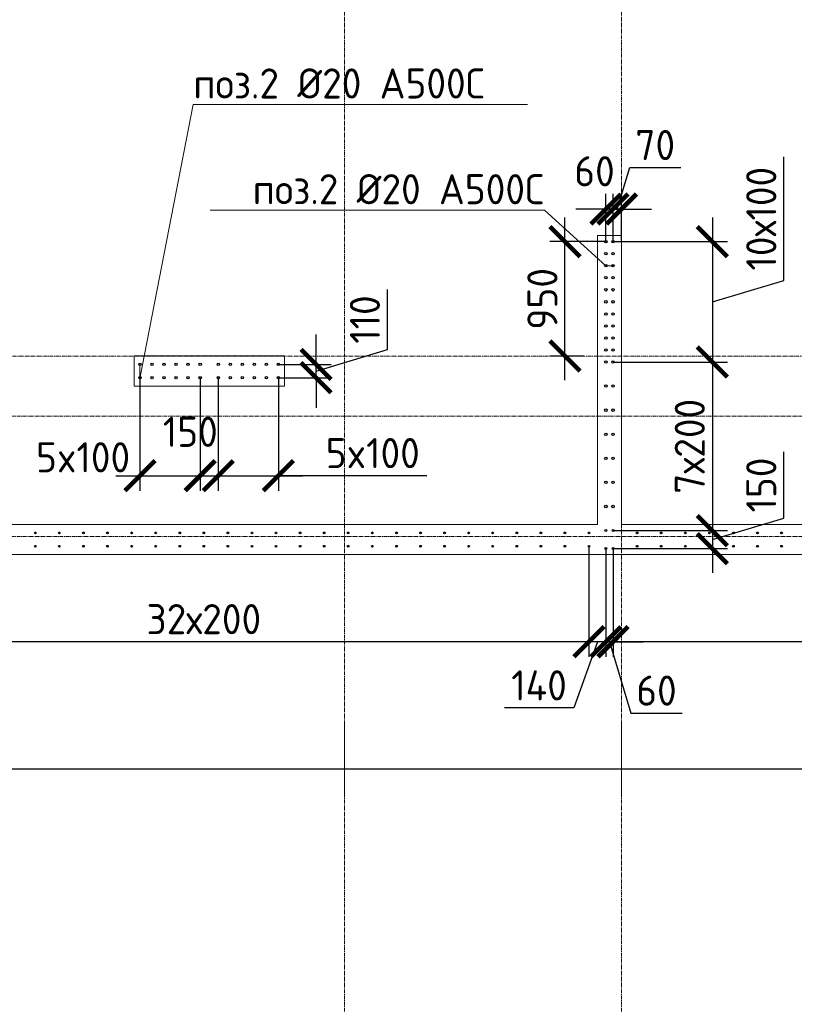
# Model space of a CAD drawing. Header units: millimetres. Extents: x -56135 to 1694203, y -446411 to -23139.
# Tile 224 of 256: x 989558 to 995994, y -132085 to -123905. Entities that reach past the tile are written whole.
import ezdxf
from ezdxf import colors
from ezdxf.entities.mleader import LeaderData, LeaderLine
from ezdxf.math import Vec2, Vec3

# ---------------------------------------------------------------- set-up
doc = ezdxf.new("R2010")
doc.units = ezdxf.units.MM
for name, pattern in [('01 Штриховая _4 мм_', [6, 3.5, -2.5]), ('______5', [1100, 800, -100, 100, -100]), ('HIDDEN2', [4.7625, 3.175, -1.5875]), ('осевая', [50.8, 31.75, -6.35, 6.35, -6.35])]:
    doc.linetypes.add(name, pattern=pattern)
for name, color, linetype, lineweight in [('0 Фундамент', 5, 'Continuous', 30), ('1 Стены', 3, 'Continuous', 30), ('Оси', 40, '______5', 18), ('подоснова', 151, 'Continuous', 5), ('РАЗМЕРЫ', 1, 'Continuous', 9), ('СТЕНЫ', 3, 'Continuous', 30)]:
    doc.layers.add(name, color=color, linetype=linetype, lineweight=lineweight)
doc.styles.add('GOST-2.304_Type-B', font='GOST_Common.ttf')
doc.dimstyles.new('СПДС', dxfattribs={"dimscale": 100, "dimtxt": 2.5, "dimasz": 2.5, "dimexe": 1.25, "dimexo": 0, "dimtad": 1, "dimdec": 0, "dimtxsty": 'GOST-2.304_Type-B', "dimblk": 'ARCHTICK', "dimcen": 2.5, "dimdle": 2, "dimadec": 0, "dimazin": 2, "dimtfac": 0.75, "dimtdec": 0, "dimtmove": 1, "dimatfit": 3, "dimfxl": 1, "dimtolj": 1, "dimarcsym": 1})

# ---------------------------------------------------------------- blocks, each defined once
blk = doc.blocks.new('оси 2.2-2.3')
at = {"layer": 'Оси', "color": 16, "linetype": 'осевая', "lineweight": 0, "transparency": 33554687}
for p, q in [((505954.9, -104267.9), (505954.9, -134893.5)), ((508254.9, -104267.9), (508254.9, -134893.5)), ((468653.8, -126895.4), (523707.4, -126895.4)), ((468076.3, -127395.4), (524372.9, -127395.4)), ((468076.3, -128395.4), (524372.9, -128395.4))]:
    blk.add_line(p, q, dxfattribs=at)
blk = doc.blocks.new('стены тп')
at = {"layer": '1 Стены', "color": 252, "linetype": 'HIDDEN2', "lineweight": 0, "true_color": 0x939598}
for p, q in [((896390.6, -206925.6), (896190.6, -206925.6)), ((896190.6, -206925.6), (896190.6, -207045.6)), ((896390.6, -207045.6), (896390.6, -206925.6)), ((896190.6, -207045.6), (896190.6, -209325.6)), ((896390.6, -209325.6), (896390.6, -207045.6)), ((892590, -207925.6), (892340.4, -207925.6)), ((892340.4, -207925.6), (892340.4, -208175.6)), ((892710, -207925.6), (892590, -207925.6)), ((893590, -207925.6), (892710, -207925.6)), ((893590, -208175.6), (893590, -207925.6)), ((892340.4, -208175.6), (892590, -208175.6)), ((892590, -208175.6), (893420.6, -208175.6)), ((893420.6, -208175.6), (893540.6, -208175.6)), ((893540.6, -208175.6), (893590, -208175.6)), ((893420.6, -209325.6), (889690.6, -209325.6)), ((893540.6, -209325.6), (893420.6, -209325.6)), ((896190.6, -209325.6), (893540.6, -209325.6)), ((898090.6, -209325.6), (896390.6, -209325.6)), ((884040.6, -209575.6), (909390.6, -209575.6)), ((894090.6, -211577.2), (894090.6, -210964.8)), ((894090.6, -211577.2), (894090.6, -210964.8)), ((896390.6, -211577.2), (896390.6, -210964.8)), ((896390.6, -211577.2), (896390.6, -210964.8))]:
    blk.add_line(p, q, dxfattribs=at)
blk = doc.blocks.new('_ArchTick')
at = {"color": 0, "linetype": 'ByBlock', "const_width": 0.15}
blk.add_lwpolyline([(-0.5, -0.5), (0.5, 0.5)], dxfattribs=at)
blk = doc.blocks.new('*D423')
at = {"layer": 'DEFPOINTS', "color": 0, "transparency": 16777216}
for p in [(994488.5, -125749.2), (994488.5, -126749.2), (995313, -126749.2)]:
    blk.add_point(p, dxfattribs=at)
at = {"layer": 'РАЗМЕРЫ', "color": 0, "lineweight": -2, "transparency": 16777216}
for p, q in [((995906.8, -126071), (995906.8, -125046)), ((995313, -125549.2), (995313, -126949.2)), ((994488.5, -125749.2), (995438, -125749.2)), ((995313, -126249.2), (995906.8, -126071)), ((994488.5, -126749.2), (995438, -126749.2))]:
    blk.add_line(p, q, dxfattribs=at)
at = {"layer": 'РАЗМЕРЫ', "color": 0, "lineweight": -2, "transparency": 16777216, "xscale": 250, "yscale": 250, "zscale": 250}
for p, rotation in [((995313, -125749.2), 90), ((995313, -126749.2), 270)]:
    blk.add_blockref('_ArchTick', p, dxfattribs=dict(at, rotation=rotation))
at = {"layer": 'РАЗМЕРЫ', "color": 0, "transparency": 16777216, "insert": (995719.3, -125558.5), "char_height": 250, "attachment_point": 5, "rotation": 90, "style": 'GOST-2.304_Type-B'}
blk.add_mtext('\\A1;10х100', dxfattribs=at)
blk = doc.blocks.new('*D424')
at = {"layer": 'DEFPOINTS', "color": 0, "transparency": 16777216}
for p in [(994488.5, -126749.2), (994488.4, -128149.2, -360), (995313, -128149.2)]:
    blk.add_point(p, dxfattribs=at)
at = {"layer": 'РАЗМЕРЫ', "color": 0, "lineweight": -2, "transparency": 16777216}
for p, q in [((995313, -126549.2), (995313, -128349.2)), ((994488.5, -126749.2), (995438, -126749.2)), ((994488.4, -128149.2), (995438, -128149.2))]:
    blk.add_line(p, q, dxfattribs=at)
at = {"layer": 'РАЗМЕРЫ', "color": 0, "lineweight": -2, "transparency": 16777216, "xscale": 250, "yscale": 250, "zscale": 250}
for p, rotation in [((995313, -126749.2), 90), ((995313, -128149.2), 270)]:
    blk.add_blockref('_ArchTick', p, dxfattribs=dict(at, rotation=rotation))
at = {"layer": 'РАЗМЕРЫ', "color": 0, "transparency": 16777216, "insert": (995125.5, -127449.2), "char_height": 250, "attachment_point": 5, "rotation": 90, "style": 'GOST-2.304_Type-B'}
blk.add_mtext('\\A1;7х200', dxfattribs=at)
blk = doc.blocks.new('*D425')
at = {"layer": 'DEFPOINTS', "color": 0, "transparency": 16777216}
for p in [(994488.5, -125478.2), (994488.5, -125749.2), (994558.2, -125739.3)]:
    blk.add_point(p, dxfattribs=at)
at = {"layer": 'РАЗМЕРЫ', "color": 0, "lineweight": -2, "transparency": 16777216}
for p, q in [((994523.3, -125478.2), (994626.5, -125134.4)), ((994626.5, -125134.4), (995050.3, -125134.4)), ((994488.5, -125749.2), (994488.5, -125353.2)), ((994558.2, -125739.3), (994558.2, -125353.2)), ((994488.5, -125478.2), (994238.5, -125478.2)), ((994558.2, -125478.2), (994488.5, -125478.2)), ((994558.2, -125478.2), (994488.5, -125478.2)), ((994558.2, -125478.2), (994808.2, -125478.2))]:
    blk.add_line(p, q, dxfattribs=at)
at = {"layer": 'РАЗМЕРЫ', "color": 0, "lineweight": -2, "transparency": 16777216, "xscale": 250, "yscale": 250, "zscale": 250}
blk.add_blockref('_ArchTick', (994488.5, -125478.2), dxfattribs=at)
at = {"layer": 'РАЗМЕРЫ', "color": 0, "lineweight": -2, "transparency": 16777216, "xscale": 250, "yscale": 250, "zscale": 250, "rotation": 180}
blk.add_blockref('_ArchTick', (994558.2, -125478.2), dxfattribs=at)
at = {"layer": 'РАЗМЕРЫ', "color": 0, "transparency": 16777216, "insert": (994838.4, -124946.9), "char_height": 250, "attachment_point": 5, "style": 'GOST-2.304_Type-B'}
blk.add_mtext('\\A1;70', dxfattribs=at)
blk = doc.blocks.new('*D426')
at = {"layer": 'DEFPOINTS', "color": 0, "transparency": 16777216}
for p in [(994428.2, -125478.2), (994488.5, -125660.6), (994428.2, -125749.2)]:
    blk.add_point(p, dxfattribs=at)
at = {"layer": 'РАЗМЕРЫ', "color": 0, "lineweight": -2, "transparency": 16777216}
for p, q in [((994428.2, -125749.2), (994428.2, -125353.2)), ((994488.5, -125660.6), (994488.5, -125353.2)), ((994428.2, -125478.2), (994178.2, -125478.2)), ((994488.5, -125478.2), (994428.2, -125478.2)), ((994488.5, -125478.2), (994738.5, -125478.2))]:
    blk.add_line(p, q, dxfattribs=at)
at = {"layer": 'РАЗМЕРЫ', "color": 0, "lineweight": -2, "transparency": 16777216, "xscale": 250, "yscale": 250, "zscale": 250}
blk.add_blockref('_ArchTick', (994428.2, -125478.2), dxfattribs=at)
at = {"layer": 'РАЗМЕРЫ', "color": 0, "lineweight": -2, "transparency": 16777216, "xscale": 250, "yscale": 250, "zscale": 250, "rotation": 180}
blk.add_blockref('_ArchTick', (994488.5, -125478.2), dxfattribs=at)
at = {"layer": 'РАЗМЕРЫ', "color": 0, "transparency": 16777216, "insert": (994334.1, -125164.5), "char_height": 250, "attachment_point": 5, "style": 'GOST-2.304_Type-B'}
blk.add_mtext('\\A1;60', dxfattribs=at)
blk = doc.blocks.new('*D427')
at = {"layer": 'DEFPOINTS', "color": 0, "transparency": 16777216}
for p in [(994488.4, -128149.2, -360), (994496.4, -128299.2, -360), (995313, -128299.2)]:
    blk.add_point(p, dxfattribs=at)
at = {"layer": 'РАЗМЕРЫ', "color": 0, "lineweight": -2, "transparency": 16777216}
for p, q in [((995906.8, -128046), (995906.8, -127496)), ((995313, -127949.2), (995313, -128499.2)), ((995313, -128224.2), (995906.8, -128046)), ((994488.4, -128149.2), (995438, -128149.2)), ((994496.4, -128299.2), (995438, -128299.2))]:
    blk.add_line(p, q, dxfattribs=at)
at = {"layer": 'РАЗМЕРЫ', "color": 0, "lineweight": -2, "transparency": 16777216, "xscale": 250, "yscale": 250, "zscale": 250}
for p, rotation in [((995313, -128149.2), 90), ((995313, -128299.2), 270)]:
    blk.add_blockref('_ArchTick', p, dxfattribs=dict(at, rotation=rotation))
at = {"layer": 'РАЗМЕРЫ', "color": 0, "transparency": 16777216, "insert": (995719.3, -127771), "char_height": 250, "attachment_point": 5, "rotation": 90, "style": 'GOST-2.304_Type-B'}
blk.add_mtext('\\A1;150', dxfattribs=at)
blk = doc.blocks.new('*D428')
at = {"layer": 'DEFPOINTS', "color": 0, "transparency": 16777216}
for p in [(994088.5, -125749.2), (994428.2, -125749.2), (994246.5, -126699.2)]:
    blk.add_point(p, dxfattribs=at)
at = {"layer": 'РАЗМЕРЫ', "color": 0, "lineweight": -2, "transparency": 16777216}
for p, q in [((994088.5, -126899.2), (994088.5, -125549.2)), ((994428.2, -125749.2), (993963.5, -125749.2)), ((994246.5, -126699.2), (993963.5, -126699.2))]:
    blk.add_line(p, q, dxfattribs=at)
at = {"layer": 'РАЗМЕРЫ', "color": 0, "lineweight": -2, "transparency": 16777216, "xscale": 250, "yscale": 250, "zscale": 250}
for p, rotation in [((994088.5, -125749.2), 90), ((994088.5, -126699.2), 270)]:
    blk.add_blockref('_ArchTick', p, dxfattribs=dict(at, rotation=rotation))
at = {"layer": 'РАЗМЕРЫ', "color": 0, "transparency": 16777216, "insert": (993901, -126224.2), "char_height": 250, "attachment_point": 5, "rotation": 90, "style": 'GOST-2.304_Type-B'}
blk.add_mtext('\\A1;950', dxfattribs=at)
blk = doc.blocks.new('_None')
blk = doc.blocks.new('*D575')
at = {"layer": 'DEFPOINTS', "color": 0, "transparency": 16777216}
for p in [(994488.4, -128299.2, -360), (1001088.1, -128279.2, -720), (994488.4, -129072.5)]:
    blk.add_point(p, dxfattribs=at)
at = {"layer": 'РАЗМЕРЫ', "color": 0, "lineweight": -2, "transparency": 16777216}
for p, q in [((994488.4, -128299.2), (994488.4, -129197.5)), ((1001088.1, -128279.2), (1001088.1, -129197.5)), ((1001288.1, -129072.5), (994288.4, -129072.5))]:
    blk.add_line(p, q, dxfattribs=at)
at = {"layer": 'РАЗМЕРЫ', "color": 0, "lineweight": -2, "transparency": 16777216, "xscale": 250, "yscale": 250, "zscale": 250, "rotation": 180}
blk.add_blockref('_ArchTick', (994488.4, -129072.5), dxfattribs=at)
at = {"layer": 'РАЗМЕРЫ', "color": 0, "lineweight": -2, "transparency": 16777216, "xscale": 250, "yscale": 250, "zscale": 250}
blk.add_blockref('_ArchTick', (1001088.1, -129072.5), dxfattribs=at)
at = {"layer": 'РАЗМЕРЫ', "color": 0, "transparency": 16777216, "insert": (997788.2, -128885), "char_height": 250, "attachment_point": 5, "style": 'GOST-2.304_Type-B'}
blk.add_mtext('\\A1;33х200', dxfattribs=at)
blk = doc.blocks.new('*D580')
at = {"layer": 'DEFPOINTS', "color": 0, "transparency": 16777216}
for p in [(994428.1, -128299.2, -360), (994488.4, -128579.9), (994428.1, -129072.5)]:
    blk.add_point(p, dxfattribs=at)
at = {"layer": 'РАЗМЕРЫ', "color": 0, "lineweight": -2, "transparency": 16777216}
for p, q in [((994428.1, -128299.2), (994428.1, -129197.5)), ((994488.4, -128579.9), (994488.4, -129197.5)), ((994428.1, -129072.5), (994178.1, -129072.5)), ((994488.4, -129072.5), (994428.1, -129072.5)), ((994488.4, -129072.5), (994428.1, -129072.5)), ((994458.2, -129072.5), (994636.4, -129666.2)), ((994488.4, -129072.5), (994738.4, -129072.5)), ((994636.4, -129666.2), (995061.4, -129666.2))]:
    blk.add_line(p, q, dxfattribs=at)
at = {"layer": 'РАЗМЕРЫ', "color": 0, "lineweight": -2, "transparency": 16777216, "xscale": 250, "yscale": 250, "zscale": 250}
blk.add_blockref('_ArchTick', (994428.1, -129072.5), dxfattribs=at)
at = {"layer": 'РАЗМЕРЫ', "color": 0, "lineweight": -2, "transparency": 16777216, "xscale": 250, "yscale": 250, "zscale": 250, "rotation": 180}
blk.add_blockref('_ArchTick', (994488.4, -129072.5), dxfattribs=at)
at = {"layer": 'РАЗМЕРЫ', "color": 0, "transparency": 16777216, "insert": (994848.9, -129478.7), "char_height": 250, "attachment_point": 5, "style": 'GOST-2.304_Type-B'}
blk.add_mtext('\\A1;60', dxfattribs=at)
blk = doc.blocks.new('*D581')
at = {"layer": 'DEFPOINTS', "color": 0, "transparency": 16777216}
for p in [(994288.1, -128279.2, -720), (994428.1, -128299.2, -360), (994288.1, -129072.5)]:
    blk.add_point(p, dxfattribs=at)
at = {"layer": 'РАЗМЕРЫ', "color": 0, "lineweight": -2, "transparency": 16777216}
for p, q in [((994288.1, -128279.2), (994288.1, -129197.5)), ((994428.1, -128299.2), (994428.1, -129197.5)), ((994628.1, -129072.5), (994088.1, -129072.5)), ((994358.1, -129072.5), (994161, -129622.9)), ((994161, -129622.9), (993586, -129622.9))]:
    blk.add_line(p, q, dxfattribs=at)
at = {"layer": 'РАЗМЕРЫ', "color": 0, "lineweight": -2, "transparency": 16777216, "xscale": 250, "yscale": 250, "zscale": 250, "rotation": 180}
blk.add_blockref('_ArchTick', (994288.1, -129072.5), dxfattribs=at)
at = {"layer": 'РАЗМЕРЫ', "color": 0, "lineweight": -2, "transparency": 16777216, "xscale": 250, "yscale": 250, "zscale": 250}
blk.add_blockref('_ArchTick', (994428.1, -129072.5), dxfattribs=at)
at = {"layer": 'РАЗМЕРЫ', "color": 0, "transparency": 16777216, "insert": (993873.5, -129435.4), "char_height": 250, "attachment_point": 5, "style": 'GOST-2.304_Type-B'}
blk.add_mtext('\\A1;140', dxfattribs=at)
blk = doc.blocks.new('*D582')
at = {"layer": 'DEFPOINTS', "color": 0, "transparency": 16777216}
for p in [(987888.1, -128279.2, -720), (994288.1, -128279.2, -720), (987888.1, -129072.5)]:
    blk.add_point(p, dxfattribs=at)
at = {"layer": 'РАЗМЕРЫ', "color": 0, "lineweight": -2, "transparency": 16777216}
for p, q in [((987888.1, -128279.2), (987888.1, -129197.5)), ((994288.1, -128279.2), (994288.1, -129197.5)), ((994488.1, -129072.5), (987688.1, -129072.5))]:
    blk.add_line(p, q, dxfattribs=at)
at = {"layer": 'РАЗМЕРЫ', "color": 0, "lineweight": -2, "transparency": 16777216, "xscale": 250, "yscale": 250, "zscale": 250, "rotation": 180}
blk.add_blockref('_ArchTick', (987888.1, -129072.5), dxfattribs=at)
at = {"layer": 'РАЗМЕРЫ', "color": 0, "lineweight": -2, "transparency": 16777216, "xscale": 250, "yscale": 250, "zscale": 250}
blk.add_blockref('_ArchTick', (994288.1, -129072.5), dxfattribs=at)
at = {"layer": 'РАЗМЕРЫ', "color": 0, "transparency": 16777216, "insert": (991088.1, -128885), "char_height": 250, "attachment_point": 5, "style": 'GOST-2.304_Type-B'}
blk.add_mtext('\\A1;32х200', dxfattribs=at)
blk = doc.blocks.new('*D353')
at = {"layer": 'DEFPOINTS', "color": 0, "transparency": 16777216}
for p in [(991707.6, -126769.2), (992020.1, -126769.2), (991707.6, -126879.2)]:
    blk.add_point(p, dxfattribs=at)
at = {"layer": 'РАЗМЕРЫ', "color": 0, "lineweight": -2, "transparency": 16777216}
for p, q in [((992613.8, -126646), (992613.8, -126146)), ((992020.1, -126769.2), (992020.1, -126519.2)), ((992020.1, -126824.2), (992613.8, -126646)), ((991707.6, -126769.2), (992145.1, -126769.2)), ((992020.1, -126879.2), (992020.1, -126769.2)), ((992020.1, -126879.2), (992020.1, -126769.2)), ((991707.6, -126879.2), (992145.1, -126879.2)), ((992020.1, -126879.2), (992020.1, -127129.2))]:
    blk.add_line(p, q, dxfattribs=at)
at = {"layer": 'РАЗМЕРЫ', "color": 0, "lineweight": -2, "transparency": 16777216, "xscale": 250, "yscale": 250, "zscale": 250}
for p, rotation in [((992020.1, -126769.2), 270), ((992020.1, -126879.2), 90)]:
    blk.add_blockref('_ArchTick', p, dxfattribs=dict(at, rotation=rotation))
at = {"layer": 'РАЗМЕРЫ', "color": 0, "transparency": 16777216, "insert": (992426.3, -126396), "char_height": 250, "attachment_point": 5, "rotation": 90, "style": 'GOST-2.304_Type-B'}
blk.add_mtext('\\A1;110', dxfattribs=at)
blk = doc.blocks.new('*D354')
at = {"layer": 'DEFPOINTS', "color": 0, "transparency": 16777216}
for p in [(990557.6, -126879.2), (991057.6, -126879.2), (991057.6, -127693.3)]:
    blk.add_point(p, dxfattribs=at)
at = {"layer": 'РАЗМЕРЫ', "color": 0, "lineweight": -2, "transparency": 16777216}
for p, q in [((990557.6, -126879.2), (990557.6, -127818.3)), ((991057.6, -126879.2), (991057.6, -127818.3)), ((990357.6, -127693.3), (991257.6, -127693.3))]:
    blk.add_line(p, q, dxfattribs=at)
at = {"layer": 'РАЗМЕРЫ', "color": 0, "lineweight": -2, "transparency": 16777216, "xscale": 250, "yscale": 250, "zscale": 250, "rotation": 180}
blk.add_blockref('_ArchTick', (990557.6, -127693.3), dxfattribs=at)
at = {"layer": 'РАЗМЕРЫ', "color": 0, "lineweight": -2, "transparency": 16777216, "xscale": 250, "yscale": 250, "zscale": 250}
blk.add_blockref('_ArchTick', (991057.6, -127693.3), dxfattribs=at)
at = {"layer": 'РАЗМЕРЫ', "color": 0, "transparency": 16777216, "insert": (990085, -127540.6), "char_height": 250, "attachment_point": 5, "style": 'GOST-2.304_Type-B'}
blk.add_mtext('\\A1;5x100', dxfattribs=at)
blk = doc.blocks.new('*D355')
at = {"layer": 'DEFPOINTS', "color": 0, "transparency": 16777216}
for p in [(991057.6, -126879.2), (991207.6, -126879.2), (991207.6, -127693.3)]:
    blk.add_point(p, dxfattribs=at)
at = {"layer": 'РАЗМЕРЫ', "color": 0, "lineweight": -2, "transparency": 16777216}
for p, q in [((991057.6, -126879.2), (991057.6, -127818.3)), ((991207.6, -126879.2), (991207.6, -127818.3)), ((990857.6, -127693.3), (991407.6, -127693.3))]:
    blk.add_line(p, q, dxfattribs=at)
at = {"layer": 'РАЗМЕРЫ', "color": 0, "lineweight": -2, "transparency": 16777216, "xscale": 250, "yscale": 250, "zscale": 250, "rotation": 180}
blk.add_blockref('_ArchTick', (991057.6, -127693.3), dxfattribs=at)
at = {"layer": 'РАЗМЕРЫ', "color": 0, "lineweight": -2, "transparency": 16777216, "xscale": 250, "yscale": 250, "zscale": 250}
blk.add_blockref('_ArchTick', (991207.6, -127693.3), dxfattribs=at)
at = {"layer": 'РАЗМЕРЫ', "color": 0, "transparency": 16777216, "insert": (990975.9, -127329.1), "char_height": 250, "attachment_point": 5, "style": 'GOST-2.304_Type-B'}
blk.add_mtext('\\A1;150', dxfattribs=at)
blk = doc.blocks.new('*D356')
at = {"layer": 'DEFPOINTS', "color": 0, "transparency": 16777216}
for p in [(991207.6, -126879.2), (991707.6, -126879.2), (991707.6, -127693.3)]:
    blk.add_point(p, dxfattribs=at)
at = {"layer": 'РАЗМЕРЫ', "color": 0, "lineweight": -2, "transparency": 16777216}
for p, q in [((991207.6, -126879.2), (991207.6, -127818.3)), ((991707.6, -126879.2), (991707.6, -127818.3)), ((991007.6, -127693.3), (991907.6, -127693.3)), ((992941.6, -127693.3), (991707.6, -127693.3))]:
    blk.add_line(p, q, dxfattribs=at)
at = {"layer": 'РАЗМЕРЫ', "color": 0, "lineweight": -2, "transparency": 16777216, "xscale": 250, "yscale": 250, "zscale": 250, "rotation": 180}
blk.add_blockref('_ArchTick', (991207.6, -127693.3), dxfattribs=at)
at = {"layer": 'РАЗМЕРЫ', "color": 0, "lineweight": -2, "transparency": 16777216, "xscale": 250, "yscale": 250, "zscale": 250}
blk.add_blockref('_ArchTick', (991707.6, -127693.3), dxfattribs=at)
at = {"layer": 'РАЗМЕРЫ', "color": 0, "transparency": 16777216, "insert": (992491.6, -127505.8), "char_height": 250, "attachment_point": 5, "style": 'GOST-2.304_Type-B'}
blk.add_mtext('\\A1;5x100', dxfattribs=at)
blk = doc.blocks.new('стены  тп')
at = {"layer": 'СТЕНЫ', "color": 251, "linetype": '01 Штриховая _4 мм_', "lineweight": 0, "true_color": 0x636466}
for p, q in [((576512.3, -336025.7, 3100), (576312.3, -336025.7, 3100)), ((576312.3, -336025.7, 3100), (576312.3, -336145.7, 3100)), ((576512.3, -336145.7, 3100), (576512.3, -336025.7, 3100)), ((576312.3, -336145.7, 3100), (576312.3, -338425.7, 3100)), ((576512.3, -338425.7, 3100), (576512.3, -336145.7, 3100)), ((572712.8, -337025.7, 3100), (572463.1, -337025.7, 3100)), ((572463.1, -337025.7, 3100), (572463.1, -337275.7, 3100)), ((572832.8, -337025.7, 3100), (572712.8, -337025.7, 3100)), ((573712.8, -337025.7, 3100), (572832.8, -337025.7, 3100)), ((573712.8, -337275.7, 3100), (573712.8, -337025.7, 3100)), ((572463.1, -337275.7, 3100), (572712.8, -337275.7, 3100)), ((572712.8, -337275.7, 3100), (573543.3, -337275.7, 3100)), ((573543.3, -337275.7, 3100), (573663.3, -337275.7, 3100)), ((573663.3, -337275.7, 3100), (573712.8, -337275.7, 3100)), ((573542.3, -338425.7, 3100), (569812.3, -338425.7, 3100)), ((573662.3, -338425.7, 3100), (573542.3, -338425.7, 3100)), ((576312.3, -338425.7, 3100), (573662.3, -338425.7, 3100)), ((578212.3, -338425.7, 3100), (576512.3, -338425.7, 3100)), ((564162.3, -338675.7, 3100), (589512.3, -338675.7, 3100))]:
    blk.add_line(p, q, dxfattribs=at)

msp = doc.modelspace()

# ---------------------------------------------------------------- linework, layer by layer
at = {"layer": '0 Фундамент'}
msp.add_lwpolyline([(960458, -105949.2), (960458, -130129.2), (967808, -130129.2), (967808, -130129.2), (980308, -130129.2), (980308, -130129.2), (982658, -130129.2), (982658, -130129.2), (1008108, -130129.2), (1008108, -126049.2), (1009588, -126049.2), (1009588, -117449.2), (1008108, -117449.2), (1008108, -105949.2), (960458, -105949.2)], dxfattribs=at)
at = {"layer": 'РАЗМЕРЫ', "color": 6, "linetype": 'Continuous', "lineweight": 30}
for centre, radius in [((994428.2, -125749.2), 10), ((994488.5, -125749.2), 10), ((994428.2, -125849.2), 10), ((994488.5, -125849.2), 10), ((994428.2, -125949.2), 10), ((994488.5, -125949.2), 10), ((994428.2, -126049.2), 10), ((994488.5, -126049.2), 10), ((994428.2, -126149.2), 10), ((994488.5, -126149.2), 10), ((994428.2, -126249.2), 10), ((994488.5, -126249.2), 10), ((994428.2, -126349.2), 10), ((994488.5, -126349.2), 10), ((994428.2, -126449.2), 10), ((994488.5, -126449.2), 10), ((994428.2, -126549.2), 10), ((994488.5, -126549.2), 10), ((994428.2, -126649.2), 10), ((994488.5, -126649.2), 10), ((990557.6, -126769.2), 10), ((990657.6, -126769.2), 10), ((990757.6, -126769.2), 10), ((990857.6, -126769.2), 10), ((990957.6, -126769.2), 10), ((991057.6, -126769.2), 10), ((991207.6, -126769.2), 10), ((991307.6, -126769.2), 10), ((991407.6, -126769.2), 10), ((991507.6, -126769.2), 10), ((991607.6, -126769.2), 10), ((991707.6, -126769.2), 10), ((994428.2, -126749.2), 10), ((994488.5, -126749.2), 10), ((990557.6, -126879.2), 10), ((990657.6, -126879.2), 10), ((990757.6, -126879.2), 10), ((990857.6, -126879.2), 10), ((990957.6, -126879.2), 10), ((991057.6, -126879.2), 10), ((991207.6, -126879.2), 10), ((991307.6, -126879.2), 10), ((991407.6, -126879.2), 10), ((991507.6, -126879.2), 10), ((991607.6, -126879.2), 10), ((991707.6, -126879.2), 10), ((994428.2, -126949.2), 10), ((994488.5, -126949.2), 10), ((994428.2, -127149.2), 10), ((994488.5, -127149.2), 10), ((994428.2, -127349.2), 10), ((994488.5, -127349.2), 10), ((994428.2, -127549.2), 10), ((994488.5, -127549.2), 10), ((994428.2, -127749.2), 10), ((994488.5, -127749.2), 10), ((994428.2, -127949.2), 10), ((994488.5, -127949.2), 10), ((994428.1, -128149.2, -360), 8), ((994488.4, -128149.2, -360), 8), ((994428.1, -128299.2, -360), 8), ((994488.4, -128299.2, -360), 8)]:
    msp.add_circle(centre, radius, dxfattribs=at)
at = {"layer": 'РАЗМЕРЫ', "color": 8, "linetype": 'Continuous', "lineweight": 30}
for centre in [(989688.1, -128168.8, -720), (989888.1, -128168.8, -720), (990088.1, -128168.8, -720), (990288.1, -128168.8, -720), (990488.1, -128168.8, -720), (990688.1, -128168.8, -720), (990888.1, -128168.8, -720), (991088.1, -128168.8, -720), (991288.1, -128168.8, -720), (991488.1, -128168.8, -720), (991688.1, -128168.8, -720), (991888.1, -128168.8, -720), (992088.1, -128168.8, -720), (992288.1, -128168.8, -720), (992488.1, -128168.8, -720), (992688.1, -128168.8, -720), (992888.1, -128168.8, -720), (993088.1, -128168.8, -720), (993288.1, -128168.8, -720), (993488.1, -128168.8, -720), (993688.1, -128168.8, -720), (993888.1, -128168.8, -720), (994088.1, -128168.8, -720), (994288.1, -128168.8, -720), (994688.1, -128168.8, -720), (994888.1, -128168.8, -720), (995088.1, -128168.8, -720), (995288.1, -128168.8, -720), (995488.1, -128168.8, -720), (995688.1, -128168.8, -720), (995888.1, -128168.8, -720), (989688.1, -128279.2, -720), (989888.1, -128279.2, -720), (990088.1, -128279.2, -720), (990288.1, -128279.2, -720), (990488.1, -128279.2, -720), (990688.1, -128279.2, -720), (990888.1, -128279.2, -720), (991088.1, -128279.2, -720), (991288.1, -128279.2, -720), (991488.1, -128279.2, -720), (991688.1, -128279.2, -720), (991888.1, -128279.2, -720), (992088.1, -128279.2, -720), (992288.1, -128279.2, -720), (992488.1, -128279.2, -720), (992688.1, -128279.2, -720), (992888.1, -128279.2, -720), (993088.1, -128279.2, -720), (993288.1, -128279.2, -720), (993488.1, -128279.2, -720), (993688.1, -128279.2, -720), (993888.1, -128279.2, -720), (994088.1, -128279.2, -720), (994288.1, -128279.2, -720), (994688.1, -128279.2, -720), (994888.1, -128279.2, -720), (995088.1, -128279.2, -720), (995288.1, -128279.2, -720), (995488.1, -128279.2, -720), (995688.1, -128279.2, -720), (995888.1, -128279.2, -720)]:
    msp.add_circle(centre, 7, dxfattribs=at)

# ---------------------------------------------------------------- block references
at = {"layer": 'РАЗМЕРЫ', "color": 1}
for name, p in [('оси 2.2-2.3', (486303.3, 196.2)), ('стены тп', (98167.6, 81226.5))]:
    msp.add_blockref(name, p, dxfattribs=at)
at = {"layer": 'РАЗМЕРЫ'}
msp.add_blockref('стены  тп', (418045.9, 210326.6, -3100), dxfattribs=at)

# ---------------------------------------------------------------- dimensions: what is measured, and where the dimension line sits
at = {"layer": 'РАЗМЕРЫ', "color": 1}
for base, p1, p2, picture, middle in [((994488.5, -125478.2), (994558.2, -125739.3), (994488.5, -125749.2), '*D425', (994689, -124946.9)), ((994428.1, -129072.5), (994488.4, -128579.9), (994428.1, -128299.2, -360), '*D580', (994698.9, -129478.7))]:
    dim = msp.add_linear_dim(base=base, p1=p1, p2=p2, dimstyle='СПДС', dxfattribs=at)
    dim.commit()
    dim.dimension.update_dxf_attribs({"geometry": picture, "text_midpoint": middle})
for base, p1, p2, picture, middle in [((994428.2, -125478.2), (994488.5, -125660.6), (994428.2, -125749.2), '*D426', (994334.1, -125352)), ((991207.6, -127693.3), (991057.6, -126879.2), (991207.6, -126879.2), '*D355', (990975.9, -127516.6)), ((994288.1, -129072.5), (994428.1, -128299.2, -360), (994288.1, -128279.2, -720), '*D581', (994098.5, -129622.9))]:
    dim = msp.add_linear_dim(base=base, p1=p1, p2=p2, dimstyle='СПДС', dxfattribs=at)
    dim.commit()
    dim.dimension.update_dxf_attribs({"geometry": picture, "text_midpoint": middle, "dimtype": 160})
for base, p1, p2, text, picture, middle in [((995313, -126749.2), (994488.5, -125749.2), (994488.5, -126749.2), '10х100', '*D423', (995719.3, -126008.5)), ((995313, -128149.2), (994488.5, -126749.2), (994488.4, -128149.2, -360), '7х200', '*D424', (995125.5, -127449.2))]:
    dim = msp.add_linear_dim(base=base, p1=p1, p2=p2, angle=90, text=text, dimstyle='СПДС', dxfattribs=at)
    dim.commit()
    dim.dimension.update_dxf_attribs({"geometry": picture, "text_midpoint": middle})
for base, p1, p2, picture, middle in [((994088.5, -125749.2), (994246.5, -126699.2), (994428.2, -125749.2), '*D428', (993901, -126224.2)), ((992020.1, -126769.2), (991707.6, -126879.2), (991707.6, -126769.2), '*D353', (992426.3, -126583.5)), ((995313, -128299.2), (994488.4, -128149.2, -360), (994496.4, -128299.2, -360), '*D427', (995719.3, -127983.5))]:
    dim = msp.add_linear_dim(base=base, p1=p1, p2=p2, angle=90, dimstyle='СПДС', dxfattribs=at)
    dim.commit()
    dim.dimension.update_dxf_attribs({"geometry": picture, "text_midpoint": middle})
for base, p1, p2, picture, middle in [((991057.6, -127693.3), (990557.6, -126879.2), (991057.6, -126879.2), '*D354', (990085, -127728.1)), ((991707.6, -127693.3), (991207.6, -126879.2), (991707.6, -126879.2), '*D356', (992491.6, -127743.8))]:
    dim = msp.add_linear_dim(base=base, p1=p1, p2=p2, text='5x100', dimstyle='СПДС', dxfattribs=at)
    dim.commit()
    dim.dimension.update_dxf_attribs({"geometry": picture, "text_midpoint": middle, "dimtype": 160})
for base, p1, p2, text, picture, middle in [((987888.1, -129072.5), (994288.1, -128279.2, -720), (987888.1, -128279.2, -720), '32х200', '*D582', (991088.1, -128885)), ((994488.4, -129072.5), (1001088.1, -128279.2, -720), (994488.4, -128299.2, -360), '33х200', '*D575', (997788.2, -128885))]:
    dim = msp.add_linear_dim(base=base, p1=p1, p2=p2, text=text, dimstyle='СПДС', dxfattribs=at)
    dim.commit()
    dim.dimension.update_dxf_attribs({"geometry": picture, "text_midpoint": middle})

# ---------------------------------------------------------------- leaders
at = {"layer": 'подоснова', "color": 4, "ltscale": 0.3}
ml = msp.add_multileader_mtext('Standard', dxfattribs=at)
ml.set_content('{\\C2;поз.2 %%C20 А500С }', color=4, style='GOST-2.304_Type-B')
ml.set_leader_properties(color=256, linetype='ByLayer', lineweight=15)
ml.set_arrow_properties(name='NONE')
ml.build(insert=Vec2(0, 0))
ml.multileader.update_dxf_attribs({"text_left_attachment_type": 6, "text_right_attachment_type": 6, "dogleg_length": 0.1, "arrow_head_size": 18})
ctx = ml.context
ctx.base_point, ctx.char_height, ctx.arrow_head_size, ctx.landing_gap_size, ctx.plane_origin = Vec3(991000.6, -124610.2, 360), 250, 18, 20, Vec3(995585.9, -124270.8, 360)
ctx.left_attachment, ctx.right_attachment, ctx.text_align_type = 6, 6, 1
notes = []
notes.append((ctx, [(1, (1, 1, 0), (991000.5, -124610.2, 360), (1, 0), 0.1, [(1, [(990557.6, -126769.2, 360), (990557.6, -126887.2, 360)], 0, [])])]))
ctx.mtext.insert, ctx.mtext.width, ctx.mtext.alignment, ctx.mtext.flow_direction = Vec3(992212.5, -124310.2, 360), 4075.871, 2, 5
ml = msp.add_multileader_mtext('Standard', dxfattribs=at)
ml.set_content('{\\C2;поз.2 %%C20 А500С }', color=4, style='GOST-2.304_Type-B')
ml.set_leader_properties(color=256, linetype='ByLayer', lineweight=15)
ml.set_arrow_properties(name='NONE')
ml.build(insert=Vec2(0, 0))
ml.multileader.update_dxf_attribs({"text_left_attachment_type": 6, "text_right_attachment_type": 6, "dogleg_length": 0.1, "arrow_head_size": 18})
ctx = ml.context
ctx.base_point, ctx.char_height, ctx.arrow_head_size, ctx.landing_gap_size, ctx.plane_origin = Vec3(991493.4, -125488.5), 250, 18, 20, Vec3(998987.9, -124527.6)
ctx.left_attachment, ctx.right_attachment, ctx.text_align_type = 6, 6, 1
notes.append((ctx, [(0, (1, 1, 0), (993917.2, -125488.5), (-1, 0), 0.1, [(1, [(994488.5, -125949.2), (994428.2, -125949.2)], 0, [])])]))
ctx.mtext.insert, ctx.mtext.width, ctx.mtext.alignment, ctx.mtext.flow_direction = Vec3(992705.3, -125188.5), 4075.871, 2, 5
for ctx, leaders in notes:
    for number, flags, end, landing, length, lines in leaders:
        leader = LeaderData()
        leader.index, (leader.has_last_leader_line, leader.has_dogleg_vector, leader.attachment_direction) = number, flags
        leader.last_leader_point, leader.dogleg_vector, leader.dogleg_length = Vec3(end), Vec3(landing), length
        for number, points, colour, breaks in lines:
            line = LeaderLine()
            line.index, line.vertices, line.color, line.breaks = number, Vec3.list(points), colors.encode_raw_color(colour), breaks
            leader.lines.append(line)
        ctx.leaders.append(leader)

doc.saveas('drawing.dxf')
